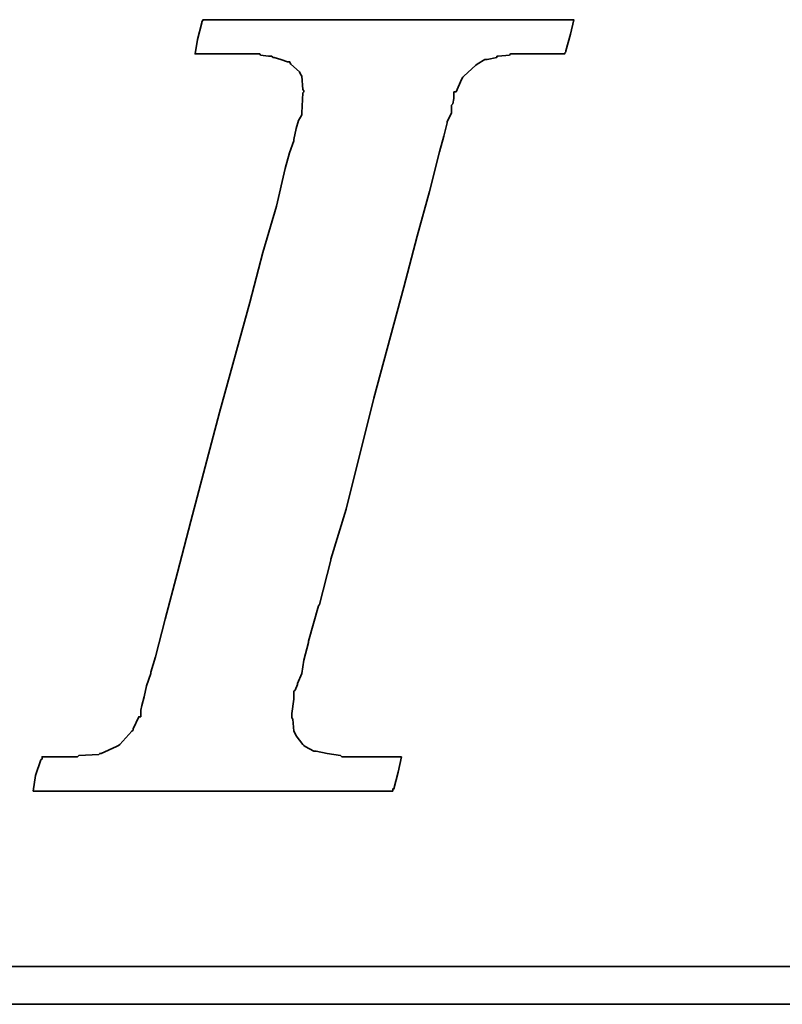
# Model space of a CAD drawing. Header units: inches. Extents: x 7 to 372, y 94 to 272.
# Tile 31 of 47: x 298.47 to 302.71, y 184.65 to 190.12. Entities that reach past the tile are written whole.
import ezdxf

# ---------------------------------------------------------------- set-up
doc = ezdxf.new("R2010")
doc.units = ezdxf.units.IN
doc.header["$LTSCALE"] = 0.25
doc.layers.add('DIM', color=4, linetype='Continuous')
doc.layers.add('layer 1', color=7, linetype='Continuous')

# ---------------------------------------------------------------- blocks, each defined once
blk = doc.blocks.new('TBI MOTION logo(完整正式版)')
at = {"layer": 'layer 1', "color": 22, "lineweight": 35}
for points, knots in [([(-40.59125, -7.94375), (-40.59125, -7.94375), (-40.97375, -7.94375), (-40.97375, -7.94375), (-40.97375, -7.94375), (-40.97375, -7.94375), (-41.38125, -7.94375), (-41.38125, -7.94375), (-41.38125, -7.94375), (-41.38125, -7.94375), (-41.54875, -7.94375), (-41.54875, -7.94375), (-41.54875, -7.94375), (-41.54875, -7.94375), (-41.59875, -7.94375), (-41.59875, -7.94375), (-41.59875, -7.94375), (-41.59875, -7.94375), (-41.88375, -7.94375), (-41.88375, -7.94375), (-41.88375, -7.94375), (-41.88375, -7.94375), (-41.90875, -7.91875), (-41.90875, -7.91875), (-41.90875, -7.91875), (-41.90875, -7.91875), (-42.19875, -7.87125), (-42.19875, -7.87125), (-42.19875, -7.87125), (-42.19875, -7.87125), (-42.43875, -7.82375), (-42.43875, -7.82375), (-42.43875, -7.82375), (-42.43875, -7.82375), (-42.45875, -7.82375), (-42.45875, -7.82375), (-42.45875, -7.82375), (-42.45875, -7.82375), (-42.48625, -7.82375), (-42.48625, -7.82375), (-42.48625, -7.82375), (-42.48625, -7.82375), (-42.67625, -7.72375), (-42.67625, -7.72375), (-42.67625, -7.72375), (-42.67625, -7.72375), (-42.70125, -7.70375), (-42.70125, -7.70375), (-42.70125, -7.70375), (-42.70125, -7.70375), (-42.72375, -7.67875), (-42.72375, -7.67875), (-42.72375, -7.67875), (-42.72375, -7.67875), (-42.86875, -7.48875), (-42.86875, -7.48875), (-42.86875, -7.48875), (-42.86875, -7.48875), (-42.89375, -7.43875), (-42.89375, -7.43875), (-42.89375, -7.43875), (-42.89375, -7.43875), (-42.91875, -7.38875), (-42.91875, -7.38875), (-42.91875, -7.38875), (-42.91875, -7.38875), (-42.93875, -7.12875), (-42.93875, -7.12875), (-42.93875, -7.12875), (-42.93875, -7.12875), (-42.96375, -7.10375), (-42.96375, -7.10375), (-42.96375, -7.10375), (-42.96375, -7.10375), (-42.96375, -7.05375), (-42.96375, -7.05375), (-42.96375, -7.05375), (-42.96375, -7.05375), (-42.96375, -7.00875), (-42.96375, -7.00875), (-42.96375, -7.00875), (-42.96375, -7.00875), (-42.91875, -6.69625), (-42.91875, -6.69625), (-42.91875, -6.69625), (-42.91875, -6.69625), (-42.91875, -6.62375), (-42.91875, -6.62375), (-42.91875, -6.62375), (-42.91875, -6.62375), (-42.91875, -6.59625), (-42.91875, -6.59625), (-42.91875, -6.59625), (-42.91875, -6.59625), (-42.91875, -6.57375), (-42.91875, -6.57375), (-42.91875, -6.57375), (-42.91875, -6.57375), (-42.91875, -6.52875), (-42.91875, -6.52875), (-42.91875, -6.52875), (-42.91875, -6.52875), (-42.89375, -6.50375), (-42.89375, -6.50375), (-42.89375, -6.50375), (-42.89375, -6.50375), (-42.84375, -6.38375), (-42.84375, -6.38375), (-42.84375, -6.38375), (-42.84375, -6.38375), (-42.84375, -6.35875), (-42.84375, -6.35875), (-42.84375, -6.35875), (-42.84375, -6.35875), (-42.74625, -6.14375), (-42.74625, -6.14375), (-42.74625, -6.14375), (-42.74625, -6.14375), (-42.70125, -5.85375), (-42.70125, -5.85375), (-42.70125, -5.85375), (-42.70125, -5.85375), (-42.60375, -5.47125), (-42.60375, -5.47125), (-42.60375, -5.47125), (-42.60375, -5.47125), (-42.60375, -5.44875), (-42.60375, -5.44875), (-42.60375, -5.44875), (-42.60375, -5.44875), (-42.38875, -4.67875), (-42.38875, -4.67875), (-42.38875, -4.67875), (-42.38875, -4.67875), (-42.36375, -4.65375), (-42.36375, -4.65375), (-42.36375, -4.65375), (-42.36375, -4.65375), (-42.12375, -3.69625), (-42.12375, -3.69625), (-42.12375, -3.69625), (-42.12375, -3.69625), (-42.12375, -3.67374), (-42.12375, -3.67374), (-42.12375, -3.67374), (-42.12375, -3.67374), (-41.78875, -2.59374), (-41.78875, -2.59374), (-41.78875, -2.59374), (-41.78875, -2.59374), (-41.18875, -0.19375), (-41.18875, -0.19375), (-41.18875, -0.19375), (-41.18875, -0.19375), (-40.54375, 2.20624), (-40.54375, 2.20624), (-40.54375, 2.20624), (-40.54375, 2.20624), (-40.25375, 3.30875), (-40.25375, 3.30875), (-40.25375, 3.30875), (-40.25375, 3.30875), (-39.98875, 4.27125), (-39.98875, 4.27125), (-39.98875, 4.27125), (-39.98875, 4.27125), (-39.77375, 5.13125), (-39.77375, 5.13125), (-39.77375, 5.13125), (-39.77375, 5.13125), (-39.67875, 5.47125), (-39.67875, 5.47125), (-39.67875, 5.47125), (-39.67875, 5.47125), (-39.60375, 5.75625), (-39.60375, 5.75625), (-39.60375, 5.75625), (-39.60375, 5.75625), (-39.60375, 5.78125), (-39.60375, 5.78125), (-39.60375, 5.78125), (-39.60375, 5.78125), (-39.50875, 5.97125), (-39.50875, 5.97125), (-39.50875, 5.97125), (-39.50875, 5.97125), (-39.50875, 6.13875), (-39.50875, 6.13875), (-39.50875, 6.13875), (-39.50875, 6.13875), (-39.48625, 6.16625), (-39.48625, 6.16625), (-39.48625, 6.16625), (-39.48625, 6.16625), (-39.46125, 6.28625), (-39.46125, 6.28625), (-39.46125, 6.28625), (-39.46125, 6.28625), (-39.46125, 6.42625), (-39.46125, 6.42625), (-39.46125, 6.42625), (-39.46125, 6.42625), (-39.41375, 6.42625), (-39.41375, 6.42625), (-39.41375, 6.42625), (-39.41375, 6.42625), (-39.29375, 6.69125), (-39.29375, 6.69125), (-39.29375, 6.69125), (-39.29375, 6.69125), (-39.26875, 6.74125), (-39.26875, 6.74125), (-39.26875, 6.74125), (-39.26875, 6.74125), (-39.24375, 6.76625), (-39.24375, 6.76625), (-39.24375, 6.76625), (-39.24375, 6.76625), (-38.98375, 7.00624), (-38.98375, 7.00624), (-38.98375, 7.00624), (-38.98375, 7.00624), (-38.95625, 7.02624), (-38.95625, 7.02624), (-38.95625, 7.02624), (-38.95625, 7.02624), (-38.78875, 7.12624), (-38.78875, 7.12624), (-38.78875, 7.12624), (-38.78875, 7.12624), (-38.76375, 7.12624), (-38.76375, 7.12624), (-38.76375, 7.12624), (-38.76375, 7.12624), (-38.74375, 7.12624), (-38.74375, 7.12624), (-38.74375, 7.12624), (-38.74375, 7.12624), (-38.52875, 7.17125), (-38.52875, 7.17125), (-38.52875, 7.17125), (-38.52875, 7.17125), (-38.52875, 7.19624), (-38.52875, 7.19624), (-38.52875, 7.19624), (-38.52875, 7.19624), (-38.50375, 7.19624), (-38.50375, 7.19624), (-38.50375, 7.19624), (-38.50375, 7.19624), (-38.26125, 7.21875), (-38.26125, 7.21875), (-38.26125, 7.21875), (-38.26125, 7.21875), (-38.23875, 7.24624), (-38.23875, 7.24624), (-38.23875, 7.24624), (-38.23875, 7.24624), (-38.21625, 7.24624), (-38.21625, 7.24624), (-38.21625, 7.24624), (-38.21625, 7.24624), (-38.18875, 7.24624), (-38.18875, 7.24624), (-38.18875, 7.24624), (-38.18875, 7.24624), (-37.90375, 7.24624), (-37.90375, 7.24624), (-37.90375, 7.24624), (-37.90375, 7.24624), (-37.85375, 7.24624), (-37.85375, 7.24624), (-37.85375, 7.24624), (-37.85375, 7.24624), (-37.75875, 7.24624), (-37.75875, 7.24624), (-37.75875, 7.24624), (-37.75875, 7.24624), (-37.42375, 7.24624), (-37.42375, 7.24624), (-37.42375, 7.24624), (-37.42375, 7.24624), (-37.08875, 7.24624), (-37.08875, 7.24624), (-37.08875, 7.24624), (-37.08875, 7.24624), (-37.06375, 7.24624), (-37.06375, 7.24624), (-37.06375, 7.24624), (-37.06375, 7.24624), (-37.06375, 7.26624), (-37.06375, 7.26624), (-37.06375, 7.26624), (-37.06375, 7.26624), (-37.03875, 7.29125), (-37.03875, 7.29125), (-37.03875, 7.29125), (-37.03875, 7.29125), (-37.03875, 7.31625), (-37.03875, 7.31625), (-37.03875, 7.31625), (-37.03875, 7.31625), (-36.94125, 7.67625), (-36.94125, 7.67625), (-36.94125, 7.67625), (-36.94125, 7.67625), (-36.86875, 7.98625), (-36.86875, 7.98625), (-36.86875, 7.98625), (-36.86875, 7.98625), (-36.98875, 7.98625), (-36.98875, 7.98625), (-36.98875, 7.98625), (-36.98875, 7.98625), (-37.42375, 7.98625), (-37.42375, 7.98625), (-37.42375, 7.98625), (-37.42375, 7.98625), (-37.94875, 7.98625), (-37.94875, 7.98625), (-37.94875, 7.98625), (-37.94875, 7.98625), (-38.57375, 7.98625), (-38.57375, 7.98625), (-38.57375, 7.98625), (-38.57375, 7.98625), (-39.29375, 7.98625), (-39.29375, 7.98625), (-39.29375, 7.98625), (-39.29375, 7.98625), (-40.82875, 7.98625), (-40.82875, 7.98625), (-40.82875, 7.98625), (-40.82875, 7.98625), (-42.36375, 7.98625), (-42.36375, 7.98625), (-42.36375, 7.98625), (-42.36375, 7.98625), (-43.08375, 7.98625), (-43.08375, 7.98625), (-43.08375, 7.98625), (-43.08375, 7.98625), (-43.70875, 7.98625), (-43.70875, 7.98625), (-43.70875, 7.98625), (-43.70875, 7.98625), (-44.23375, 7.98625), (-44.23375, 7.98625), (-44.23375, 7.98625), (-44.23375, 7.98625), (-44.66875, 7.98625), (-44.66875, 7.98625), (-44.66875, 7.98625), (-44.66875, 7.98625), (-44.88375, 7.98625), (-44.88375, 7.98625), (-44.88375, 7.98625), (-44.88375, 7.98625), (-44.90875, 7.94125), (-44.90875, 7.94125), (-44.90875, 7.94125), (-44.90875, 7.94125), (-44.90875, 7.91625), (-44.90875, 7.91625), (-44.90875, 7.91625), (-44.90875, 7.91625), (-45.00375, 7.55625), (-45.00375, 7.55625), (-45.00375, 7.55625), (-45.00375, 7.55625), (-45.05375, 7.24624), (-45.05375, 7.24624), (-45.05375, 7.24624), (-45.05375, 7.24624), (-44.61875, 7.24624), (-44.61875, 7.24624), (-44.61875, 7.24624), (-44.61875, 7.24624), (-44.11375, 7.24624), (-44.11375, 7.24624), (-44.11375, 7.24624), (-44.11375, 7.24624), (-43.99375, 7.24624), (-43.99375, 7.24624), (-43.99375, 7.24624), (-43.99375, 7.24624), (-43.94625, 7.24624), (-43.94625, 7.24624), (-43.94625, 7.24624), (-43.94625, 7.24624), (-43.92374, 7.24624), (-43.92374, 7.24624), (-43.92374, 7.24624), (-43.92374, 7.24624), (-43.65875, 7.24624), (-43.65875, 7.24624), (-43.65875, 7.24624), (-43.65875, 7.24624), (-43.63875, 7.21875), (-43.63875, 7.21875), (-43.63875, 7.21875), (-43.63875, 7.21875), (-43.46875, 7.19624), (-43.46875, 7.19624), (-43.46875, 7.19624), (-43.46875, 7.19624), (-43.39875, 7.19624), (-43.39875, 7.19624), (-43.39875, 7.19624), (-43.39875, 7.19624), (-43.37125, 7.17125), (-43.37125, 7.17125), (-43.37125, 7.17125), (-43.37125, 7.17125), (-43.34875, 7.17125), (-43.34875, 7.17125), (-43.34875, 7.17125), (-43.34875, 7.17125), (-43.20375, 7.12624), (-43.20375, 7.12624), (-43.20375, 7.12624), (-43.20375, 7.12624), (-43.05875, 7.07624), (-43.05875, 7.07624), (-43.05875, 7.07624), (-43.05875, 7.07624), (-43.01375, 7.07624), (-43.01375, 7.07624), (-43.01375, 7.07624), (-43.01375, 7.07624), (-42.98875, 7.02624), (-42.98875, 7.02624), (-42.98875, 7.02624), (-42.98875, 7.02624), (-42.79875, 6.86125), (-42.79875, 6.86125), (-42.79875, 6.86125), (-42.79875, 6.86125), (-42.77375, 6.81125), (-42.77375, 6.81125), (-42.77375, 6.81125), (-42.77375, 6.81125), (-42.74625, 6.76625), (-42.74625, 6.76625), (-42.74625, 6.76625), (-42.74625, 6.76625), (-42.72375, 6.47625), (-42.72375, 6.47625), (-42.72375, 6.47625), (-42.72375, 6.47625), (-42.70125, 6.45124), (-42.70125, 6.45124), (-42.70125, 6.45124), (-42.70125, 6.45124), (-42.70125, 6.42625), (-42.70125, 6.42625), (-42.70125, 6.42625), (-42.70125, 6.42625), (-42.72375, 6.40625), (-42.72375, 6.40625), (-42.72375, 6.40625), (-42.72375, 6.40625), (-42.74625, 5.97125), (-42.74625, 5.97125), (-42.74625, 5.97125), (-42.74625, 5.97125), (-42.74625, 5.94625), (-42.74625, 5.94625), (-42.74625, 5.94625), (-42.74625, 5.94625), (-42.74625, 5.92625), (-42.74625, 5.92625), (-42.74625, 5.92625), (-42.74625, 5.92625), (-42.77375, 5.87625), (-42.77375, 5.87625), (-42.77375, 5.87625), (-42.77375, 5.87625), (-42.81875, 5.80625), (-42.81875, 5.80625), (-42.81875, 5.80625), (-42.81875, 5.80625), (-42.86875, 5.63625), (-42.86875, 5.63625), (-42.86875, 5.63625), (-42.86875, 5.63625), (-42.91875, 5.39625), (-42.91875, 5.39625), (-42.91875, 5.39625), (-42.91875, 5.39625), (-42.91875, 5.37124), (-42.91875, 5.37124), (-42.91875, 5.37124), (-42.91875, 5.37124), (-43.01375, 5.10874), (-43.01375, 5.10874), (-43.01375, 5.10874), (-43.01375, 5.10874), (-43.10875, 4.77124), (-43.10875, 4.77124), (-43.10875, 4.77124), (-43.10875, 4.77124), (-43.29875, 3.95625), (-43.29875, 3.95625), (-43.29875, 3.95625), (-43.29875, 3.95625), (-43.58875, 2.95125), (-43.58875, 2.95125), (-43.58875, 2.95125), (-43.58875, 2.95125), (-43.87375, 1.87125), (-43.87375, 1.87125), (-43.87375, 1.87125), (-43.87375, 1.87125), (-44.52625, -0.50374), (-44.52625, -0.50374), (-44.52625, -0.50374), (-44.52625, -0.50374), (-45.14875, -2.85375), (-45.14875, -2.85375), (-45.14875, -2.85375), (-45.14875, -2.85375), (-45.43375, -3.95875), (-45.43375, -3.95875), (-45.43375, -3.95875), (-45.43375, -3.95875), (-45.69875, -4.96875), (-45.69875, -4.96875), (-45.69875, -4.96875), (-45.69875, -4.96875), (-45.91375, -5.78375), (-45.91375, -5.78375), (-45.91375, -5.78375), (-45.91375, -5.78375), (-46.01375, -6.11875), (-46.01375, -6.11875), (-46.01375, -6.11875), (-46.01375, -6.11875), (-46.01375, -6.14375), (-46.01375, -6.14375), (-46.01375, -6.14375), (-46.01375, -6.14375), (-46.10875, -6.40875), (-46.10875, -6.40875), (-46.10875, -6.40875), (-46.10875, -6.40875), (-46.15375, -6.64875), (-46.15375, -6.64875), (-46.15375, -6.64875), (-46.15375, -6.64875), (-46.20375, -6.83875), (-46.20375, -6.83875), (-46.20375, -6.83875), (-46.20375, -6.83875), (-46.22875, -6.93375), (-46.22875, -6.93375), (-46.22875, -6.93375), (-46.22875, -6.93375), (-46.22875, -7.07875), (-46.22875, -7.07875), (-46.22875, -7.07875), (-46.22875, -7.07875), (-46.27375, -7.07875), (-46.27375, -7.07875), (-46.27375, -7.07875), (-46.27375, -7.07875), (-46.39375, -7.34375), (-46.39375, -7.34375), (-46.39375, -7.34375), (-46.39375, -7.34375), (-46.39375, -7.36875), (-46.39375, -7.36875), (-46.39375, -7.36875), (-46.39375, -7.36875), (-46.42125, -7.38875), (-46.42125, -7.38875), (-46.42125, -7.38875), (-46.42125, -7.38875), (-46.68375, -7.67875), (-46.68375, -7.67875), (-46.68375, -7.67875), (-46.68375, -7.67875), (-46.70875, -7.70375), (-46.70875, -7.70375), (-46.70875, -7.70375), (-46.70875, -7.70375), (-46.75375, -7.72375), (-46.75375, -7.72375), (-46.75375, -7.72375), (-46.75375, -7.72375), (-47.08875, -7.87125), (-47.08875, -7.87125), (-47.08875, -7.87125), (-47.08875, -7.87125), (-47.11625, -7.87125), (-47.11625, -7.87125), (-47.11625, -7.87125), (-47.11625, -7.87125), (-47.13875, -7.89375), (-47.13875, -7.89375), (-47.13875, -7.89375), (-47.13875, -7.89375), (-47.56875, -7.91875), (-47.56875, -7.91875), (-47.56875, -7.91875), (-47.56875, -7.91875), (-47.59625, -7.94375), (-47.59625, -7.94375), (-47.59625, -7.94375), (-47.59625, -7.94375), (-47.64375, -7.94375), (-47.64375, -7.94375), (-47.64375, -7.94375), (-47.64375, -7.94375), (-47.73625, -7.94375), (-47.73625, -7.94375), (-47.73625, -7.94375), (-47.73625, -7.94375), (-48.07375, -7.94375), (-48.07375, -7.94375), (-48.07375, -7.94375), (-48.07375, -7.94375), (-48.36125, -7.94375), (-48.36125, -7.94375), (-48.36125, -7.94375), (-48.36125, -7.94375), (-48.36125, -7.96625), (-48.36125, -7.96625), (-48.36125, -7.96625), (-48.36125, -7.96625), (-48.36125, -7.99125), (-48.36125, -7.99125), (-48.36125, -7.99125), (-48.36125, -7.99125), (-48.38875, -8.01375), (-48.38875, -8.01375), (-48.38875, -8.01375), (-48.38875, -8.01375), (-48.50875, -8.34875), (-48.50875, -8.34875), (-48.50875, -8.34875), (-48.50875, -8.34875), (-48.55375, -8.68625), (-48.55375, -8.68625), (-48.55375, -8.68625), (-48.55375, -8.68625), (-48.45875, -8.68625), (-48.45875, -8.68625), (-48.45875, -8.68625), (-48.45875, -8.68625), (-48.07375, -8.68625), (-48.07375, -8.68625), (-48.07375, -8.68625), (-48.07375, -8.68625), (-47.52375, -8.68625), (-47.52375, -8.68625), (-47.52375, -8.68625), (-47.52375, -8.68625), (-46.92375, -8.68625), (-46.92375, -8.68625), (-46.92375, -8.68625), (-46.92375, -8.68625), (-46.25375, -8.68625), (-46.25375, -8.68625), (-46.25375, -8.68625), (-46.25375, -8.68625), (-46.20375, -8.68625), (-46.20375, -8.68625), (-46.20375, -8.68625), (-46.20375, -8.68625), (-44.71375, -8.68625), (-44.71375, -8.68625), (-44.71375, -8.68625), (-44.71375, -8.68625), (-43.22875, -8.68625), (-43.22875, -8.68625), (-43.22875, -8.68625), (-43.22875, -8.68625), (-42.55875, -8.68625), (-42.55875, -8.68625), (-42.55875, -8.68625), (-42.55875, -8.68625), (-42.50875, -8.68625), (-42.50875, -8.68625), (-42.50875, -8.68625), (-42.50875, -8.68625), (-41.93375, -8.68625), (-41.93375, -8.68625), (-41.93375, -8.68625), (-41.93375, -8.68625), (-41.38125, -8.68625), (-41.38125, -8.68625), (-41.38125, -8.68625), (-41.38125, -8.68625), (-40.97375, -8.68625), (-40.97375, -8.68625), (-40.97375, -8.68625), (-40.97375, -8.68625), (-40.78125, -8.68625), (-40.78125, -8.68625), (-40.78125, -8.68625), (-40.78125, -8.68625), (-40.78125, -8.63875), (-40.78125, -8.63875), (-40.78125, -8.63875), (-40.78125, -8.63875), (-40.75875, -8.63875), (-40.75875, -8.63875), (-40.75875, -8.63875), (-40.75875, -8.63875), (-40.66375, -8.27875), (-40.66375, -8.27875), (-40.66375, -8.27875), (-40.66375, -8.27875), (-40.59125, -7.94375), (-40.59125, -7.94375)], [0, 0, 0, 0, 0.00558659, 0.00558659, 0.00558659, 0.00558659, 0.01117318, 0.01117318, 0.01117318, 0.01117318, 0.01675978, 0.01675978, 0.01675978, 0.01675978, 0.02234637, 0.02234637, 0.02234637, 0.02234637, 0.02793296, 0.02793296, 0.02793296, 0.02793296, 0.03351955, 0.03351955, 0.03351955, 0.03351955, 0.03910615, 0.03910615, 0.03910615, 0.03910615, 0.04469274, 0.04469274, 0.04469274, 0.04469274, 0.05027933, 0.05027933, 0.05027933, 0.05027933, 0.05586592, 0.05586592, 0.05586592, 0.05586592, 0.06145251, 0.06145251, 0.06145251, 0.06145251, 0.06703911, 0.06703911, 0.06703911, 0.06703911, 0.0726257, 0.0726257, 0.0726257, 0.0726257, 0.07821229, 0.07821229, 0.07821229, 0.07821229, 0.08379888, 0.08379888, 0.08379888, 0.08379888, 0.08938547, 0.08938547, 0.08938547, 0.08938547, 0.09497207, 0.09497207, 0.09497207, 0.09497207, 0.10055866, 0.10055866, 0.10055866, 0.10055866, 0.10614525, 0.10614525, 0.10614525, 0.10614525, 0.11173184, 0.11173184, 0.11173184, 0.11173184, 0.11731844, 0.11731844, 0.11731844, 0.11731844, 0.12290503, 0.12290503, 0.12290503, 0.12290503, 0.12849162, 0.12849162, 0.12849162, 0.12849162, 0.13407821, 0.13407821, 0.13407821, 0.13407821, 0.1396648, 0.1396648, 0.1396648, 0.1396648, 0.1452514, 0.1452514, 0.1452514, 0.1452514, 0.15083799, 0.15083799, 0.15083799, 0.15083799, 0.15642458, 0.15642458, 0.15642458, 0.15642458, 0.16201117, 0.16201117, 0.16201117, 0.16201117, 0.16759777, 0.16759777, 0.16759777, 0.16759777, 0.17318436, 0.17318436, 0.17318436, 0.17318436, 0.17877095, 0.17877095, 0.17877095, 0.17877095, 0.18435754, 0.18435754, 0.18435754, 0.18435754, 0.18994413, 0.18994413, 0.18994413, 0.18994413, 0.19553073, 0.19553073, 0.19553073, 0.19553073, 0.20111732, 0.20111732, 0.20111732, 0.20111732, 0.20670391, 0.20670391, 0.20670391, 0.20670391, 0.2122905, 0.2122905, 0.2122905, 0.2122905, 0.21787709, 0.21787709, 0.21787709, 0.21787709, 0.22346369, 0.22346369, 0.22346369, 0.22346369, 0.22905028, 0.22905028, 0.22905028, 0.22905028, 0.23463687, 0.23463687, 0.23463687, 0.23463687, 0.24022346, 0.24022346, 0.24022346, 0.24022346, 0.24581006, 0.24581006, 0.24581006, 0.24581006, 0.25139665, 0.25139665, 0.25139665, 0.25139665, 0.25698324, 0.25698324, 0.25698324, 0.25698324, 0.26256983, 0.26256983, 0.26256983, 0.26256983, 0.26815642, 0.26815642, 0.26815642, 0.26815642, 0.27374302, 0.27374302, 0.27374302, 0.27374302, 0.27932961, 0.27932961, 0.27932961, 0.27932961, 0.2849162, 0.2849162, 0.2849162, 0.2849162, 0.29050279, 0.29050279, 0.29050279, 0.29050279, 0.29608939, 0.29608939, 0.29608939, 0.29608939, 0.30167598, 0.30167598, 0.30167598, 0.30167598, 0.30726257, 0.30726257, 0.30726257, 0.30726257, 0.31284916, 0.31284916, 0.31284916, 0.31284916, 0.31843575, 0.31843575, 0.31843575, 0.31843575, 0.32402235, 0.32402235, 0.32402235, 0.32402235, 0.32960894, 0.32960894, 0.32960894, 0.32960894, 0.33519553, 0.33519553, 0.33519553, 0.33519553, 0.34078212, 0.34078212, 0.34078212, 0.34078212, 0.34636872, 0.34636872, 0.34636872, 0.34636872, 0.35195531, 0.35195531, 0.35195531, 0.35195531, 0.3575419, 0.3575419, 0.3575419, 0.3575419, 0.36312849, 0.36312849, 0.36312849, 0.36312849, 0.36871508, 0.36871508, 0.36871508, 0.36871508, 0.37430168, 0.37430168, 0.37430168, 0.37430168, 0.37988827, 0.37988827, 0.37988827, 0.37988827, 0.38547486, 0.38547486, 0.38547486, 0.38547486, 0.39106145, 0.39106145, 0.39106145, 0.39106145, 0.39664804, 0.39664804, 0.39664804, 0.39664804, 0.40223464, 0.40223464, 0.40223464, 0.40223464, 0.40782123, 0.40782123, 0.40782123, 0.40782123, 0.41340782, 0.41340782, 0.41340782, 0.41340782, 0.41899441, 0.41899441, 0.41899441, 0.41899441, 0.42458101, 0.42458101, 0.42458101, 0.42458101, 0.4301676, 0.4301676, 0.4301676, 0.4301676, 0.43575419, 0.43575419, 0.43575419, 0.43575419, 0.44134078, 0.44134078, 0.44134078, 0.44134078, 0.44692737, 0.44692737, 0.44692737, 0.44692737, 0.45251397, 0.45251397, 0.45251397, 0.45251397, 0.45810056, 0.45810056, 0.45810056, 0.45810056, 0.46368715, 0.46368715, 0.46368715, 0.46368715, 0.46927374, 0.46927374, 0.46927374, 0.46927374, 0.47486034, 0.47486034, 0.47486034, 0.47486034, 0.48044693, 0.48044693, 0.48044693, 0.48044693, 0.48603352, 0.48603352, 0.48603352, 0.48603352, 0.49162011, 0.49162011, 0.49162011, 0.49162011, 0.4972067, 0.4972067, 0.4972067, 0.4972067, 0.5027933, 0.5027933, 0.5027933, 0.5027933, 0.50837989, 0.50837989, 0.50837989, 0.50837989, 0.51396648, 0.51396648, 0.51396648, 0.51396648, 0.51955307, 0.51955307, 0.51955307, 0.51955307, 0.52513966, 0.52513966, 0.52513966, 0.52513966, 0.53072626, 0.53072626, 0.53072626, 0.53072626, 0.53631285, 0.53631285, 0.53631285, 0.53631285, 0.54189944, 0.54189944, 0.54189944, 0.54189944, 0.54748603, 0.54748603, 0.54748603, 0.54748603, 0.55307263, 0.55307263, 0.55307263, 0.55307263, 0.55865922, 0.55865922, 0.55865922, 0.55865922, 0.56424581, 0.56424581, 0.56424581, 0.56424581, 0.5698324, 0.5698324, 0.5698324, 0.5698324, 0.57541899, 0.57541899, 0.57541899, 0.57541899, 0.58100559, 0.58100559, 0.58100559, 0.58100559, 0.58659218, 0.58659218, 0.58659218, 0.58659218, 0.59217877, 0.59217877, 0.59217877, 0.59217877, 0.59776536, 0.59776536, 0.59776536, 0.59776536, 0.60335196, 0.60335196, 0.60335196, 0.60335196, 0.60893855, 0.60893855, 0.60893855, 0.60893855, 0.61452514, 0.61452514, 0.61452514, 0.61452514, 0.62011173, 0.62011173, 0.62011173, 0.62011173, 0.62569832, 0.62569832, 0.62569832, 0.62569832, 0.63128492, 0.63128492, 0.63128492, 0.63128492, 0.63687151, 0.63687151, 0.63687151, 0.63687151, 0.6424581, 0.6424581, 0.6424581, 0.6424581, 0.64804469, 0.64804469, 0.64804469, 0.64804469, 0.65363128, 0.65363128, 0.65363128, 0.65363128, 0.65921788, 0.65921788, 0.65921788, 0.65921788, 0.66480447, 0.66480447, 0.66480447, 0.66480447, 0.67039106, 0.67039106, 0.67039106, 0.67039106, 0.67597765, 0.67597765, 0.67597765, 0.67597765, 0.68156425, 0.68156425, 0.68156425, 0.68156425, 0.68715084, 0.68715084, 0.68715084, 0.68715084, 0.69273743, 0.69273743, 0.69273743, 0.69273743, 0.69832402, 0.69832402, 0.69832402, 0.69832402, 0.70391061, 0.70391061, 0.70391061, 0.70391061, 0.70949721, 0.70949721, 0.70949721, 0.70949721, 0.7150838, 0.7150838, 0.7150838, 0.7150838, 0.72067039, 0.72067039, 0.72067039, 0.72067039, 0.72625698, 0.72625698, 0.72625698, 0.72625698, 0.73184358, 0.73184358, 0.73184358, 0.73184358, 0.73743017, 0.73743017, 0.73743017, 0.73743017, 0.74301676, 0.74301676, 0.74301676, 0.74301676, 0.74860335, 0.74860335, 0.74860335, 0.74860335, 0.75418994, 0.75418994, 0.75418994, 0.75418994, 0.75977654, 0.75977654, 0.75977654, 0.75977654, 0.76536313, 0.76536313, 0.76536313, 0.76536313, 0.77094972, 0.77094972, 0.77094972, 0.77094972, 0.77653631, 0.77653631, 0.77653631, 0.77653631, 0.78212291, 0.78212291, 0.78212291, 0.78212291, 0.7877095, 0.7877095, 0.7877095, 0.7877095, 0.79329609, 0.79329609, 0.79329609, 0.79329609, 0.79888268, 0.79888268, 0.79888268, 0.79888268, 0.80446927, 0.80446927, 0.80446927, 0.80446927, 0.81005587, 0.81005587, 0.81005587, 0.81005587, 0.81564246, 0.81564246, 0.81564246, 0.81564246, 0.82122905, 0.82122905, 0.82122905, 0.82122905, 0.82681564, 0.82681564, 0.82681564, 0.82681564, 0.83240223, 0.83240223, 0.83240223, 0.83240223, 0.83798883, 0.83798883, 0.83798883, 0.83798883, 0.84357542, 0.84357542, 0.84357542, 0.84357542, 0.84916201, 0.84916201, 0.84916201, 0.84916201, 0.8547486, 0.8547486, 0.8547486, 0.8547486, 0.8603352, 0.8603352, 0.8603352, 0.8603352, 0.86592179, 0.86592179, 0.86592179, 0.86592179, 0.87150838, 0.87150838, 0.87150838, 0.87150838, 0.87709497, 0.87709497, 0.87709497, 0.87709497, 0.88268156, 0.88268156, 0.88268156, 0.88268156, 0.88826816, 0.88826816, 0.88826816, 0.88826816, 0.89385475, 0.89385475, 0.89385475, 0.89385475, 0.89944134, 0.89944134, 0.89944134, 0.89944134, 0.90502793, 0.90502793, 0.90502793, 0.90502793, 0.91061453, 0.91061453, 0.91061453, 0.91061453, 0.91620112, 0.91620112, 0.91620112, 0.91620112, 0.92178771, 0.92178771, 0.92178771, 0.92178771, 0.9273743, 0.9273743, 0.9273743, 0.9273743, 0.93296089, 0.93296089, 0.93296089, 0.93296089, 0.93854749, 0.93854749, 0.93854749, 0.93854749, 0.94413408, 0.94413408, 0.94413408, 0.94413408, 0.94972067, 0.94972067, 0.94972067, 0.94972067, 0.95530726, 0.95530726, 0.95530726, 0.95530726, 0.96089385, 0.96089385, 0.96089385, 0.96089385, 0.96648045, 0.96648045, 0.96648045, 0.96648045, 0.97206704, 0.97206704, 0.97206704, 0.97206704, 0.97765363, 0.97765363, 0.97765363, 0.97765363, 0.98324022, 0.98324022, 0.98324022, 0.98324022, 0.98882682, 0.98882682, 0.98882682, 0.98882682, 0.99441341, 0.99441341, 0.99441341, 0.99441341, 1, 1, 1, 1]), ([(75.90875, -9.47875), (75.90875, -9.47875), (75.90875, -12.28625), (75.90875, -12.28625), (75.90875, -12.28625), (75.90875, -12.28625), (75.90875, -12.47875), (75.90875, -12.47875), (75.90875, -12.47875), (75.90875, -12.47875), (75.71625, -12.47875), (75.71625, -12.47875), (75.71625, -12.47875), (75.71625, -12.47875), (-88.32875, -12.47875), (-88.32875, -12.47875), (-88.32875, -12.47875), (-88.32875, -12.47875), (-88.32875, -13.29375), (-88.32875, -13.29375), (-88.32875, -13.29375), (-88.32875, -13.29375), (82.89125, -13.29375), (82.89125, -13.29375), (82.89125, -13.29375), (82.89125, -13.29375), (75.90875, -9.47875), (75.90875, -9.47875)], [0, 0, 0, 0, 0.14285714, 0.14285714, 0.14285714, 0.14285714, 0.28571429, 0.28571429, 0.28571429, 0.28571429, 0.42857143, 0.42857143, 0.42857143, 0.42857143, 0.57142857, 0.57142857, 0.57142857, 0.57142857, 0.71428571, 0.71428571, 0.71428571, 0.71428571, 0.85714286, 0.85714286, 0.85714286, 0.85714286, 1, 1, 1, 1])]:
    blk.add_open_spline(points, degree=3, knots=knots, dxfattribs=at)

msp = doc.modelspace()

# ---------------------------------------------------------------- block references
at = {"layer": 'DIM', "xscale": 0.2570400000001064, "yscale": 0.2570399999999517, "zscale": 0.25704}
msp.add_blockref('TBI MOTION logo(完整正式版)', (311.0257, 188.0635), dxfattribs=at)

doc.saveas('drawing.dxf')
